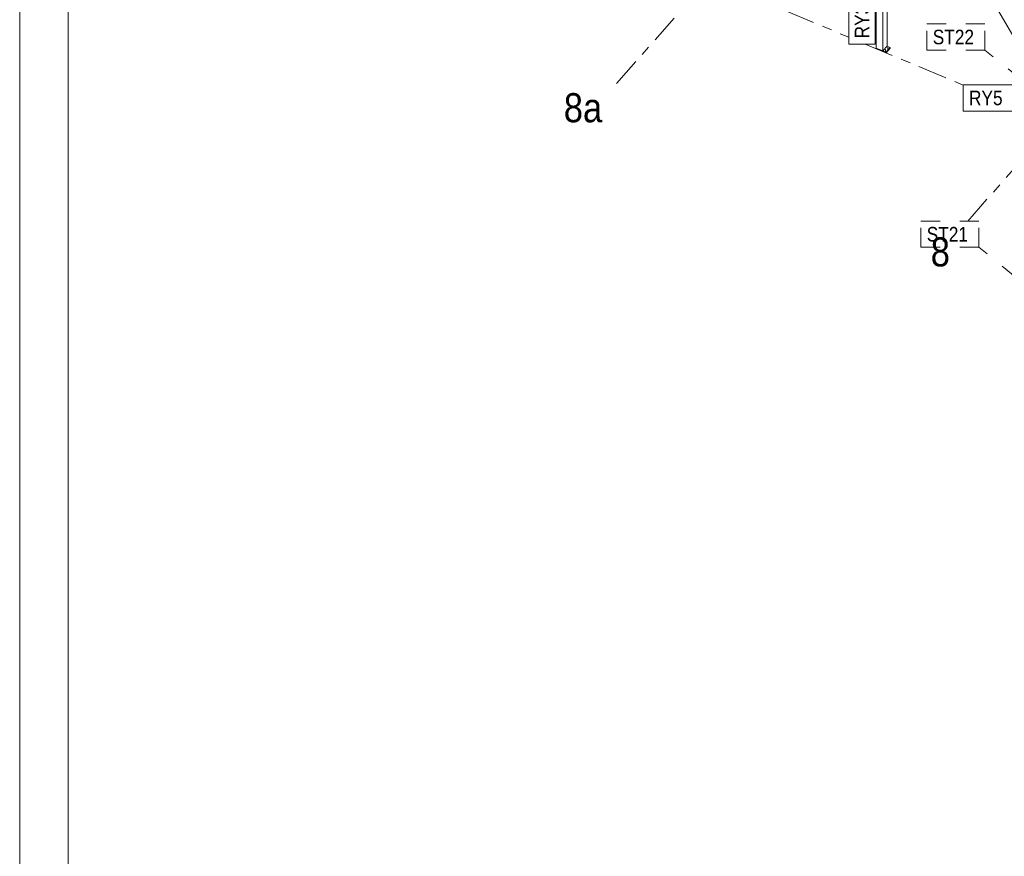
# Model space of a CAD drawing. Header units: millimetres. Extents: x -698 to 216, y -34 to 576.
# Tile 4 of 88: x -698 to -596, y 171 to 258. Entities that reach past the tile are written whole.
import ezdxf

# ---------------------------------------------------------------- set-up
doc = ezdxf.new("R2010")
doc.units = ezdxf.units.MM
for name, pattern in [('XKITLINE00', [0]), ('XKITLINE02', [4, 2, -2]), ('XKITLINE03', [6, 3, -1, 1, -1])]:
    doc.linetypes.add(name, pattern=pattern)
for name, color, linetype, lineweight in [('Arkusz rysunku', 3, 'Continuous', 0), ('Element', 2, 'Continuous', 0), ('Spoina', 1, 'Continuous', 0), ('Znak elementu', 2, 'Continuous', 0), ('Śruba', 3, 'Continuous', 0)]:
    doc.layers.add(name, color=color, linetype=linetype, lineweight=lineweight)
doc.styles.add('ARIAL', font='ARIAL.TTF')

msp = doc.modelspace()

# ---------------------------------------------------------------- hatches: boundary and pattern name
at = {"layer": 'Śruba'}
for points in [[(-608.71, 254.44), (-608.72, 254.45), (-608.73, 254.45), (-608.74, 254.45), (-608.74, 254.46), (-608.75, 254.47), (-608.75, 254.48), (-608.75, 254.48), (-608.75, 254.49), (-608.75, 254.5), (-608.74, 254.51), (-608.74, 254.51), (-608.73, 254.52), (-608.72, 254.52), (-608.71, 254.52), (-608.7, 254.52), (-608.68, 254.52), (-608.67, 254.52), (-608.66, 254.52), (-608.65, 254.51), (-608.65, 254.51), (-608.64, 254.5), (-608.64, 254.49), (-608.64, 254.48), (-608.64, 254.48), (-608.64, 254.47), (-608.65, 254.46), (-608.65, 254.45), (-608.66, 254.45), (-608.67, 254.45), (-608.68, 254.44), (-608.7, 254.44)], [(-608.49, 254.69), (-608.5, 254.69), (-608.51, 254.69), (-608.52, 254.7), (-608.53, 254.71), (-608.53, 254.71), (-608.54, 254.72), (-608.54, 254.73), (-608.54, 254.74), (-608.53, 254.74), (-608.53, 254.75), (-608.52, 254.76), (-608.51, 254.76), (-608.5, 254.77), (-608.49, 254.77), (-608.48, 254.77), (-608.47, 254.77), (-608.46, 254.77), (-608.45, 254.76), (-608.44, 254.76), (-608.43, 254.75), (-608.43, 254.74), (-608.42, 254.74), (-608.42, 254.73), (-608.42, 254.72), (-608.43, 254.71), (-608.43, 254.71), (-608.44, 254.7), (-608.45, 254.69), (-608.46, 254.69), (-608.47, 254.69), (-608.48, 254.69)]]:
    msp.add_hatch(color=256, dxfattribs=at).paths.add_polyline_path(points, flags=17)

# ---------------------------------------------------------------- linework, layer by layer
at = {"layer": 'Arkusz rysunku', "linetype": 'XKITLINE00', "lineweight": 0}
for p, q in [((-698.02, 576.49), (-698.02, -33.51)), ((-693.02, 571.49), (-693.02, -28.51))]:
    msp.add_line(p, q, dxfattribs=at)
at = {"layer": 'Element', "linetype": 'XKITLINE00', "lineweight": 0}
for p, q in [((-609.69, 254.73), (-609.69, 267.06)), ((-608.98, 266.76), (-608.98, 254.43)), ((-608.55, 254.93), (-608.55, 266.65)), ((-593.24, 251.99), (-599.55, 262.89)), ((-609.69, 254.73), (-608.98, 254.43)), ((-609.67, 254.68), (-609.67, 254.72)), ((-608.65, 254.25), (-609.67, 254.68)), ((-608.98, 254.43), (-608.55, 254.93)), ((-608.97, 254.44), (-608.65, 254.31)), ((-608.65, 254.31), (-608.24, 254.78)), ((-608.24, 254.72), (-608.65, 254.25)), ((-608.65, 254.31), (-608.65, 254.25)), ((-608.56, 254.92), (-608.24, 254.78)), ((-608.24, 254.78), (-608.24, 254.72))]:
    msp.add_line(p, q, dxfattribs=at)
at = {"layer": 'Spoina', "linetype": 'XKITLINE03', "lineweight": 0}
for p, q in [((-685.35, 286.28), (-612.49, 255.84)), ((-636.45, 251.08), (-617.14, 272.99)), ((-610.8, 255.13), (-600.7, 250.92)), ((-600.23, 236.88), (-585.34, 253.77))]:
    msp.add_line(p, q, dxfattribs=at)
at = {"layer": 'Znak elementu', "linetype": 'XKITLINE00', "lineweight": 0}
for p, q in [((-612.49, 255.13), (-612.49, 260.22)), ((-609.79, 255.13), (-609.79, 260.22)), ((-609.79, 255.13), (-612.49, 255.13)), ((-600.7, 250.94), (-595.61, 250.94)), ((-600.7, 248.24), (-600.7, 250.94)), ((-600.7, 248.24), (-595.61, 248.24))]:
    msp.add_line(p, q, dxfattribs=at)
at = {"layer": 'Znak elementu', "linetype": 'XKITLINE02', "lineweight": 0}
for p, q in [((-604.44, 257.22), (-598.46, 257.22)), ((-604.44, 254.52), (-604.44, 257.22)), ((-598.46, 254.52), (-598.46, 257.22)), ((-604.44, 254.52), (-598.46, 254.52)), ((-591.39, 248.8), (-598.46, 254.52)), ((-605.06, 236.88), (-599.08, 236.88)), ((-605.06, 234.18), (-605.06, 236.88)), ((-599.08, 234.18), (-599.08, 236.88)), ((-605.06, 234.18), (-599.08, 234.18)), ((-592.01, 228.46), (-599.08, 234.18))]:
    msp.add_line(p, q, dxfattribs=at)
at = {"layer": 'Śruba', "linetype": 'XKITLINE00', "lineweight": 0}
for p, q in [((-608.7, 254.32), (-608.7, 254.59)), ((-608.48, 254.56), (-608.48, 254.83))]:
    msp.add_line(p, q, dxfattribs=at)

# ---------------------------------------------------------------- texts
at = {"layer": 'Spoina', "style": 'ARIAL', "width": 0.85}
for s, p in [('8a', (-641.9, 247.08)), ('8', (-604.05, 232.21))]:
    msp.add_text(s, height=3, dxfattribs=at).set_placement(p)
at = {"layer": 'Znak elementu', "style": 'ARIAL', "width": 0.85}
msp.add_text('RY3', height=1.5, rotation=90.0002, dxfattribs=at).set_placement((-610.39, 255.73))
for s, p in [('ST22', (-603.84, 255.12)), ('RY5', (-600.1, 248.84)), ('ST21', (-604.46, 234.78))]:
    msp.add_text(s, height=1.5, dxfattribs=at).set_placement(p)

doc.saveas('drawing.dxf')
